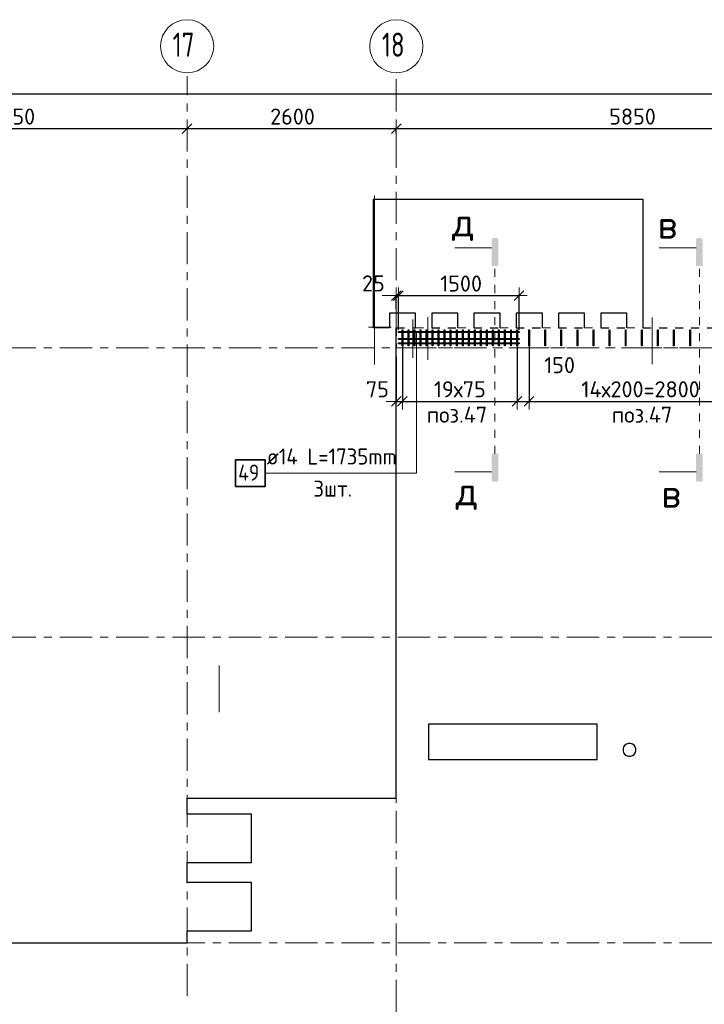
# Model space of a CAD drawing. Header units: metres. Extents: x -38 to 97, y -15 to 21.
# Tile 12 of 205: x 40.97 to 49.48, y 8.23 to 20.48. Entities that reach past the tile are written whole.
import ezdxf

# ---------------------------------------------------------------- set-up
doc = ezdxf.new("R2010")
doc.units = ezdxf.units.M
doc.header["$PDMODE"] = 65
for name, pattern in [('______11', [0.5, 0.4, -0.05, 0, -0.05]), ('______2', [0.0405, 0.03, -0.0105]), ('______3', [0.075, 0.06, -0.015]), ('______5', [1.1, 0.8, -0.1, 0.1, -0.1]), ('______9', [0.015, 0, -0.015])]:
    doc.linetypes.add(name, pattern=pattern)
for name, color, linetype, lineweight in [('XR$1$Осевая линия (1)', 7, '______5', 13), ('XR$1$Размерная линия (1)', 7, 'Continuous', 13), ('XR$5$Арм.стержн. Доп. арматура', 180, 'Continuous', 35), ('XR$5$Арм.стержн. Хомут', 240, 'Continuous', 35), ('XR$5$Балка (1)', 7, '______3', 13), ('XR$5$Перекрытие (1)', 7, 'Continuous', 35), ('XR$5$Размерная линия (1)', 7, 'Continuous', 13), ('XR$5$Текст_ общее_1', 7, 'Continuous', 13)]:
    doc.layers.add(name, color=color, linetype=linetype, lineweight=lineweight)
doc.styles.add('ISOCPEUR', font='txt')
doc.dimstyles.new('DIMSTYLE_3', dxfattribs={"dimtxt": 0.2, "dimasz": 0.2, "dimexe": 0, "dimexo": 0, "dimgap": 0.1, "dimtad": 2, "dimdec": 0, "dimlfac": 1000, "dimrnd": 5, "dimzin": 12, "dimdsep": 46, "dimtxsty": 'ISOCPEUR', "dimblk1": 'ALL_ML_STRICH', "dimblk2": 'ALL_ML_STRICH', "dimsah": 1, "dimcen": 0, "dimclrd": 7, "dimclre": 256, "dimclrt": 7, "dimadec": 0, "dimazin": 0, "dimtfac": 1, "dimtdec": 0, "dimtix": 1, "dimtmove": 2, "dimatfit": 3, "dimfxl": 0, "dimtzin": 0, "dimlwd": 0, "dimlwe": -3, "dimarcsym": 0})
doc.dimstyles.new('DIMSTYLE_36', dxfattribs={"dimtxt": 0.2, "dimasz": 0.2, "dimexe": 0, "dimexo": 0, "dimgap": 0.1, "dimtad": 2, "dimdec": 0, "dimlfac": 1000, "dimrnd": 5, "dimzin": 12, "dimdsep": 46, "dimtxsty": 'ISOCPEUR', "dimblk1": 'ALL_ML_STRICH', "dimblk2": 'ALL_ML_STRICH', "dimsah": 1, "dimcen": 0, "dimclrd": 7, "dimclre": 256, "dimclrt": 7, "dimadec": 0, "dimazin": 0, "dimtfac": 1, "dimtdec": 0, "dimtix": 1, "dimtmove": 2, "dimatfit": 3, "dimfxl": 0, "dimtvp": 1.2, "dimtzin": 0, "dimlwd": 0, "dimlwe": -3, "dimarcsym": 0})

# ---------------------------------------------------------------- blocks, each defined once
blk = doc.blocks.new('ALL_ML_STRICH')
at = {"color": 0, "linetype": 'ByBlock', "lineweight": -2}
for p, q in [((-1, 0), (0.5, 0)), ((-0.3, -0.3), (0.3, 0.3)), ((0, -0.5), (0, 0.5))]:
    blk.add_line(p, q, dxfattribs=at)
blk = doc.blocks.new('*D10')
at = {"layer": 'DEFPOINTS', "color": 7, "linetype": 'Continuous', "lineweight": 13, "transparency": 33554687}
for p in [(0.5, 19.557), (0.5, 19.377), (61.6, 17.12)]:
    blk.add_point(p, dxfattribs=at)
at = {"layer": 'XR$1$Размерная линия (1)', "color": 9, "linetype": 'Continuous', "lineweight": -2, "true_color": 0xc7c7c7, "transparency": 33554687}
for p, q in [((0.5, 19.357), (0.5, 19.557)), ((61.6, 17.14), (61.6, 19.557))]:
    blk.add_line(p, q, dxfattribs=at)
at = {"layer": 'XR$1$Размерная линия (1)', "color": 7, "linetype": 'Continuous', "lineweight": -2, "transparency": 33554687}
blk.add_line((0.5, 19.557), (61.6, 19.557), dxfattribs=at)
at = {"layer": 'XR$1$Размерная линия (1)', "color": 7, "linetype": 'Continuous', "lineweight": 13, "transparency": 33554687, "xscale": 0.2, "yscale": 0.2, "zscale": 0.2, "rotation": 180}
blk.add_blockref('ALL_ML_STRICH', (0.5, 19.557), dxfattribs=at)
at = {"layer": 'XR$1$Размерная линия (1)', "color": 7, "linetype": 'Continuous', "lineweight": 13, "transparency": 33554687, "xscale": 0.2, "yscale": 0.2, "zscale": 0.2}
blk.add_blockref('ALL_ML_STRICH', (61.6, 19.557), dxfattribs=at)
at = {"layer": 'XR$1$Размерная линия (1)', "color": 7, "linetype": 'Continuous', "lineweight": 13, "transparency": 33554687, "insert": (31.1, 19.707), "char_height": 0.2, "width": 1, "attachment_point": 5, "style": 'ISOCPEUR'}
blk.add_mtext('\\A1;{61100}', dxfattribs=at)
blk = doc.blocks.new('*D34')
at = {"layer": 'DEFPOINTS', "color": 7, "linetype": 'Continuous', "lineweight": 13, "transparency": 33554687}
for p in [(38.7, 19.186), (38.7, 19.126), (43.05, 19.104)]:
    blk.add_point(p, dxfattribs=at)
at = {"layer": 'XR$1$Размерная линия (1)', "color": 9, "linetype": 'Continuous', "lineweight": -2, "true_color": 0xc7c7c7, "transparency": 33554687}
for p, q in [((38.7, 19.166), (38.7, 19.126)), ((43.05, 19.124), (43.05, 19.126))]:
    blk.add_line(p, q, dxfattribs=at)
at = {"layer": 'XR$1$Размерная линия (1)', "color": 7, "linetype": 'Continuous', "lineweight": -2, "transparency": 33554687}
blk.add_line((38.7, 19.126), (43.05, 19.126), dxfattribs=at)
at = {"layer": 'XR$1$Размерная линия (1)', "color": 7, "linetype": 'Continuous', "lineweight": 13, "transparency": 33554687, "xscale": 0.2, "yscale": 0.2, "zscale": 0.2, "rotation": 180}
blk.add_blockref('ALL_ML_STRICH', (38.7, 19.126), dxfattribs=at)
at = {"layer": 'XR$1$Размерная линия (1)', "color": 7, "linetype": 'Continuous', "lineweight": 13, "transparency": 33554687, "xscale": 0.2, "yscale": 0.2, "zscale": 0.2}
blk.add_blockref('ALL_ML_STRICH', (43.05, 19.126), dxfattribs=at)
at = {"layer": 'XR$1$Размерная линия (1)', "color": 7, "linetype": 'Continuous', "lineweight": 13, "transparency": 33554687, "insert": (40.875, 19.276), "char_height": 0.2, "width": 0.8, "attachment_point": 5, "style": 'ISOCPEUR'}
blk.add_mtext('\\A1;{4350}', dxfattribs=at)
blk = doc.blocks.new('*D35')
at = {"layer": 'DEFPOINTS', "color": 7, "linetype": 'Continuous', "lineweight": 13, "transparency": 33554687}
for p in [(43.05, 19.126), (43.05, 19.104), (45.65, 19.05)]:
    blk.add_point(p, dxfattribs=at)
at = {"layer": 'XR$1$Размерная линия (1)', "color": 9, "linetype": 'Continuous', "lineweight": -2, "true_color": 0xc7c7c7, "transparency": 33554687}
for p, q in [((43.05, 19.124), (43.05, 19.126)), ((45.65, 19.07), (45.65, 19.126))]:
    blk.add_line(p, q, dxfattribs=at)
at = {"layer": 'XR$1$Размерная линия (1)', "color": 7, "linetype": 'Continuous', "lineweight": -2, "transparency": 33554687}
blk.add_line((43.05, 19.126), (45.65, 19.126), dxfattribs=at)
at = {"layer": 'XR$1$Размерная линия (1)', "color": 7, "linetype": 'Continuous', "lineweight": 13, "transparency": 33554687, "xscale": 0.2, "yscale": 0.2, "zscale": 0.2, "rotation": 180}
blk.add_blockref('ALL_ML_STRICH', (43.05, 19.126), dxfattribs=at)
at = {"layer": 'XR$1$Размерная линия (1)', "color": 7, "linetype": 'Continuous', "lineweight": 13, "transparency": 33554687, "xscale": 0.2, "yscale": 0.2, "zscale": 0.2}
blk.add_blockref('ALL_ML_STRICH', (45.65, 19.126), dxfattribs=at)
at = {"layer": 'XR$1$Размерная линия (1)', "color": 7, "linetype": 'Continuous', "lineweight": 13, "transparency": 33554687, "insert": (44.36, 19.276), "char_height": 0.2, "width": 0.8, "attachment_point": 5, "style": 'ISOCPEUR'}
blk.add_mtext('\\A1;{2600}', dxfattribs=at)
blk = doc.blocks.new('*D36')
at = {"layer": 'DEFPOINTS', "color": 7, "linetype": 'Continuous', "lineweight": 13, "transparency": 33554687}
for p in [(45.65, 19.126), (45.65, 19.05), (51.5, 17.39)]:
    blk.add_point(p, dxfattribs=at)
at = {"layer": 'XR$1$Размерная линия (1)', "color": 9, "linetype": 'Continuous', "lineweight": -2, "true_color": 0xc7c7c7, "transparency": 33554687}
for p, q in [((45.65, 19.07), (45.65, 19.126)), ((51.5, 17.41), (51.5, 19.126))]:
    blk.add_line(p, q, dxfattribs=at)
at = {"layer": 'XR$1$Размерная линия (1)', "color": 7, "linetype": 'Continuous', "lineweight": -2, "transparency": 33554687}
blk.add_line((45.65, 19.126), (51.5, 19.126), dxfattribs=at)
at = {"layer": 'XR$1$Размерная линия (1)', "color": 7, "linetype": 'Continuous', "lineweight": 13, "transparency": 33554687, "xscale": 0.2, "yscale": 0.2, "zscale": 0.2, "rotation": 180}
blk.add_blockref('ALL_ML_STRICH', (45.65, 19.126), dxfattribs=at)
at = {"layer": 'XR$1$Размерная линия (1)', "color": 7, "linetype": 'Continuous', "lineweight": 13, "transparency": 33554687, "xscale": 0.2, "yscale": 0.2, "zscale": 0.2}
blk.add_blockref('ALL_ML_STRICH', (51.5, 19.126), dxfattribs=at)
at = {"layer": 'XR$1$Размерная линия (1)', "color": 7, "linetype": 'Continuous', "lineweight": 13, "transparency": 33554687, "insert": (48.585, 19.276), "char_height": 0.2, "width": 0.8, "attachment_point": 5, "style": 'ISOCPEUR'}
blk.add_mtext('\\A1;{5850}', dxfattribs=at)
blk = doc.blocks.new('*D615')
at = {"layer": 'DEFPOINTS', "color": 7, "linetype": 'Continuous', "lineweight": 13, "transparency": 33554687}
for p in [(45.65, 17.049), (45.65, 16.861), (45.675, 16.602)]:
    blk.add_point(p, dxfattribs=at)
at = {"layer": 'XR$5$Размерная линия (1)', "color": 9, "linetype": 'Continuous', "lineweight": -2, "true_color": 0xc7c7c7, "transparency": 33554687}
for p, q in [((45.65, 16.881), (45.65, 17.049)), ((45.675, 16.622), (45.675, 17.049))]:
    blk.add_line(p, q, dxfattribs=at)
at = {"layer": 'XR$5$Размерная линия (1)', "color": 7, "linetype": 'Continuous', "lineweight": -2, "transparency": 33554687}
blk.add_line((45.65, 17.049), (45.675, 17.049), dxfattribs=at)
at = {"layer": 'XR$5$Размерная линия (1)', "color": 7, "linetype": 'Continuous', "lineweight": 13, "transparency": 33554687, "xscale": 0.2, "yscale": 0.2, "zscale": 0.2}
blk.add_blockref('ALL_ML_STRICH', (45.675, 17.049), dxfattribs=at)
at = {"layer": 'XR$5$Размерная линия (1)', "color": 7, "linetype": 'Continuous', "lineweight": 13, "transparency": 33554687, "xscale": 0.2, "yscale": 0.2, "zscale": 0.2, "rotation": 180}
blk.add_blockref('ALL_ML_STRICH', (45.65, 17.049), dxfattribs=at)
at = {"layer": 'XR$5$Размерная линия (1)', "color": 7, "linetype": 'Continuous', "lineweight": 13, "transparency": 33554687, "insert": (45.365, 17.201), "char_height": 0.2, "width": 0.4, "attachment_point": 5, "style": 'ISOCPEUR'}
blk.add_mtext('\\A1;{25}', dxfattribs=at)
blk = doc.blocks.new('*D616')
at = {"layer": 'DEFPOINTS', "color": 7, "linetype": 'Continuous', "lineweight": 13, "transparency": 33554687}
for p in [(45.675, 17.049), (45.675, 16.602), (47.175, 16.602)]:
    blk.add_point(p, dxfattribs=at)
at = {"layer": 'XR$5$Размерная линия (1)', "color": 9, "linetype": 'Continuous', "lineweight": -2, "true_color": 0xc7c7c7, "transparency": 33554687}
for p, q in [((45.675, 16.622), (45.675, 17.049)), ((47.175, 16.622), (47.175, 17.049))]:
    blk.add_line(p, q, dxfattribs=at)
at = {"layer": 'XR$5$Размерная линия (1)', "color": 7, "linetype": 'Continuous', "lineweight": -2, "transparency": 33554687}
blk.add_line((45.675, 17.049), (47.175, 17.049), dxfattribs=at)
at = {"layer": 'XR$5$Размерная линия (1)', "color": 7, "linetype": 'Continuous', "lineweight": 13, "transparency": 33554687, "xscale": 0.2, "yscale": 0.2, "zscale": 0.2, "rotation": 180}
blk.add_blockref('ALL_ML_STRICH', (45.675, 17.049), dxfattribs=at)
at = {"layer": 'XR$5$Размерная линия (1)', "color": 7, "linetype": 'Continuous', "lineweight": 13, "transparency": 33554687, "xscale": 0.2, "yscale": 0.2, "zscale": 0.2}
blk.add_blockref('ALL_ML_STRICH', (47.175, 17.049), dxfattribs=at)
at = {"layer": 'XR$5$Размерная линия (1)', "color": 7, "linetype": 'Continuous', "lineweight": 13, "transparency": 33554687, "insert": (46.455, 17.199), "char_height": 0.2, "width": 0.8, "attachment_point": 5, "style": 'ISOCPEUR'}
blk.add_mtext('\\A1;{1500}', dxfattribs=at)
blk = doc.blocks.new('*D627')
at = {"layer": 'DEFPOINTS', "color": 7, "linetype": 'Continuous', "lineweight": 13, "transparency": 33554687}
for p in [(45.725, 16.478), (45.65, 16.311), (45.65, 15.734)]:
    blk.add_point(p, dxfattribs=at)
at = {"layer": 'XR$5$Размерная линия (1)', "color": 9, "linetype": 'Continuous', "lineweight": -2, "true_color": 0xc7c7c7, "transparency": 33554687}
for p, q in [((45.725, 16.458), (45.725, 15.734)), ((45.65, 16.291), (45.65, 15.734))]:
    blk.add_line(p, q, dxfattribs=at)
at = {"layer": 'XR$5$Размерная линия (1)', "color": 7, "linetype": 'Continuous', "lineweight": -2, "transparency": 33554687}
blk.add_line((45.65, 15.734), (45.725, 15.734), dxfattribs=at)
at = {"layer": 'XR$5$Размерная линия (1)', "color": 7, "linetype": 'Continuous', "lineweight": 13, "transparency": 33554687, "xscale": 0.2, "yscale": 0.2, "zscale": 0.2}
blk.add_blockref('ALL_ML_STRICH', (45.725, 15.734), dxfattribs=at)
at = {"layer": 'XR$5$Размерная линия (1)', "color": 7, "linetype": 'Continuous', "lineweight": 13, "transparency": 33554687, "xscale": 0.2, "yscale": 0.2, "zscale": 0.2, "rotation": 180}
blk.add_blockref('ALL_ML_STRICH', (45.65, 15.734), dxfattribs=at)
at = {"layer": 'XR$5$Размерная линия (1)', "color": 7, "linetype": 'Continuous', "lineweight": 13, "transparency": 33554687, "insert": (45.415, 15.884), "char_height": 0.2, "width": 0.4, "attachment_point": 5, "style": 'ISOCPEUR'}
blk.add_mtext('\\A1;{75}', dxfattribs=at)
blk = doc.blocks.new('*D628')
at = {"layer": 'DEFPOINTS', "color": 7, "linetype": 'Continuous', "lineweight": 13, "transparency": 33554687}
for p in [(45.725, 16.478), (47.15, 16.497), (45.725, 15.734)]:
    blk.add_point(p, dxfattribs=at)
at = {"layer": 'XR$5$Размерная линия (1)', "color": 9, "linetype": 'Continuous', "lineweight": -2, "true_color": 0xc7c7c7, "transparency": 33554687}
for p, q in [((45.725, 16.458), (45.725, 15.734)), ((47.15, 16.477), (47.15, 15.734))]:
    blk.add_line(p, q, dxfattribs=at)
at = {"layer": 'XR$5$Размерная линия (1)', "color": 7, "linetype": 'Continuous', "lineweight": -2, "transparency": 33554687}
blk.add_line((45.725, 15.734), (47.15, 15.734), dxfattribs=at)
at = {"layer": 'XR$5$Размерная линия (1)', "color": 7, "linetype": 'Continuous', "lineweight": 13, "transparency": 33554687, "xscale": 0.2, "yscale": 0.2, "zscale": 0.2, "rotation": 180}
blk.add_blockref('ALL_ML_STRICH', (45.725, 15.734), dxfattribs=at)
at = {"layer": 'XR$5$Размерная линия (1)', "color": 7, "linetype": 'Continuous', "lineweight": 13, "transparency": 33554687, "xscale": 0.2, "yscale": 0.2, "zscale": 0.2}
blk.add_blockref('ALL_ML_STRICH', (47.15, 15.734), dxfattribs=at)
at = {"layer": 'XR$5$Размерная линия (1)', "color": 7, "linetype": 'Continuous', "lineweight": 13, "transparency": 33554687, "insert": (46.117, 15.984), "char_height": 0.2, "width": 0.01, "attachment_point": 1, "line_spacing_factor": 0.60241, "style": 'ISOCPEUR'}
blk.add_mtext('19х75', dxfattribs=at)
blk = doc.blocks.new('*D629')
at = {"layer": 'DEFPOINTS', "color": 7, "linetype": 'Continuous', "lineweight": 13, "transparency": 33554687}
for p in [(47.15, 16.497), (47.3, 16.464), (47.15, 15.734)]:
    blk.add_point(p, dxfattribs=at)
at = {"layer": 'XR$5$Размерная линия (1)', "color": 9, "linetype": 'Continuous', "lineweight": -2, "true_color": 0xc7c7c7, "transparency": 33554687}
for p, q in [((47.15, 16.477), (47.15, 15.734)), ((47.3, 16.444), (47.3, 15.734))]:
    blk.add_line(p, q, dxfattribs=at)
at = {"layer": 'XR$5$Размерная линия (1)', "color": 7, "linetype": 'Continuous', "lineweight": -2, "transparency": 33554687}
blk.add_line((47.15, 15.734), (47.3, 15.734), dxfattribs=at)
at = {"layer": 'XR$5$Размерная линия (1)', "color": 7, "linetype": 'Continuous', "lineweight": 13, "transparency": 33554687, "xscale": 0.2, "yscale": 0.2, "zscale": 0.2, "rotation": 180}
blk.add_blockref('ALL_ML_STRICH', (47.15, 15.734), dxfattribs=at)
at = {"layer": 'XR$5$Размерная линия (1)', "color": 7, "linetype": 'Continuous', "lineweight": 13, "transparency": 33554687, "xscale": 0.2, "yscale": 0.2, "zscale": 0.2}
blk.add_blockref('ALL_ML_STRICH', (47.3, 15.734), dxfattribs=at)
at = {"layer": 'XR$5$Размерная линия (1)', "color": 7, "linetype": 'Continuous', "lineweight": 13, "transparency": 33554687, "insert": (47.679, 16.184), "char_height": 0.2, "width": 0.6, "attachment_point": 5, "style": 'ISOCPEUR'}
blk.add_mtext('\\A1;{150}', dxfattribs=at)
blk = doc.blocks.new('*D630')
at = {"layer": 'DEFPOINTS', "color": 7, "linetype": 'Continuous', "lineweight": 13, "transparency": 33554687}
for p in [(47.3, 16.464), (50.1, 16.464), (47.3, 15.734)]:
    blk.add_point(p, dxfattribs=at)
at = {"layer": 'XR$5$Размерная линия (1)', "color": 9, "linetype": 'Continuous', "lineweight": -2, "true_color": 0xc7c7c7, "transparency": 33554687}
for p, q in [((47.3, 16.444), (47.3, 15.734)), ((50.1, 16.444), (50.1, 15.734))]:
    blk.add_line(p, q, dxfattribs=at)
at = {"layer": 'XR$5$Размерная линия (1)', "color": 7, "linetype": 'Continuous', "lineweight": -2, "transparency": 33554687}
blk.add_line((47.3, 15.734), (50.1, 15.734), dxfattribs=at)
at = {"layer": 'XR$5$Размерная линия (1)', "color": 7, "linetype": 'Continuous', "lineweight": 13, "transparency": 33554687, "xscale": 0.2, "yscale": 0.2, "zscale": 0.2, "rotation": 180}
blk.add_blockref('ALL_ML_STRICH', (47.3, 15.734), dxfattribs=at)
at = {"layer": 'XR$5$Размерная линия (1)', "color": 7, "linetype": 'Continuous', "lineweight": 13, "transparency": 33554687, "xscale": 0.2, "yscale": 0.2, "zscale": 0.2}
blk.add_blockref('ALL_ML_STRICH', (50.1, 15.734), dxfattribs=at)
at = {"layer": 'XR$5$Размерная линия (1)', "color": 7, "linetype": 'Continuous', "lineweight": 13, "transparency": 33554687, "insert": (47.95, 15.984), "char_height": 0.2, "width": 0.01, "attachment_point": 1, "line_spacing_factor": 0.60241, "style": 'ISOCPEUR'}
blk.add_mtext('14х200=2800', dxfattribs=at)

msp = doc.modelspace()

# ---------------------------------------------------------------- hatches: boundary and pattern name
at = {"linetype": 'Continuous', "lineweight": 25, "true_color": 0x000000, "transparency": 33554687}
for points in [[(46.8344, 17.7468), (46.8349, 17.7493), (46.8357, 17.7517), (46.8368, 17.754), (46.8382, 17.7561), (46.8399, 17.758), (46.8418, 17.7597), (46.844, 17.7611), (46.8463, 17.7623), (46.8487, 17.7631), (46.8512, 17.7636), (46.8537, 17.7638), (46.8983, 17.7638), (46.9008, 17.7636), (46.9033, 17.7631), (46.9057, 17.7623), (46.908, 17.7611), (46.9102, 17.7597), (46.9121, 17.758), (46.9138, 17.7561), (46.9152, 17.754), (46.9163, 17.7517), (46.9171, 17.7493), (46.9176, 17.7468), (46.9178, 17.7442), (46.9178, 17.4192), (46.8342, 17.4192), (46.8342, 17.7442)], [(49.3744, 17.7468), (49.3749, 17.7493), (49.3757, 17.7517), (49.3768, 17.754), (49.3782, 17.7561), (49.3799, 17.758), (49.3818, 17.7597), (49.384, 17.7611), (49.3863, 17.7623), (49.3887, 17.7631), (49.3912, 17.7636), (49.3937, 17.7638), (49.4383, 17.7638), (49.4408, 17.7636), (49.4433, 17.7631), (49.4457, 17.7623), (49.448, 17.7611), (49.4502, 17.7597), (49.4521, 17.758), (49.4538, 17.7561), (49.4552, 17.754), (49.4563, 17.7517), (49.4571, 17.7493), (49.4576, 17.7468), (49.4578, 17.7442), (49.4578, 17.4192), (49.3742, 17.4192), (49.3742, 17.7442)], [(46.8344, 14.7538), (46.8342, 14.7563), (46.8342, 15.0813), (46.9178, 15.0813), (46.9178, 14.7563), (46.9176, 14.7538), (46.9171, 14.7513), (46.9163, 14.7489), (46.9152, 14.7466), (46.9138, 14.7444), (46.9121, 14.7425), (46.9102, 14.7408), (46.908, 14.7394), (46.9057, 14.7383), (46.9033, 14.7375), (46.9008, 14.737), (46.8983, 14.7368), (46.8537, 14.7368), (46.8512, 14.737), (46.8487, 14.7375), (46.8463, 14.7383), (46.844, 14.7394), (46.8418, 14.7408), (46.8399, 14.7425), (46.8382, 14.7444), (46.8368, 14.7466), (46.8357, 14.7489), (46.8349, 14.7513)], [(49.3744, 14.7538), (49.3742, 14.7563), (49.3742, 15.0813), (49.4578, 15.0813), (49.4578, 14.7563), (49.4576, 14.7538), (49.4571, 14.7513), (49.4563, 14.7489), (49.4552, 14.7466), (49.4538, 14.7444), (49.4521, 14.7425), (49.4502, 14.7408), (49.448, 14.7394), (49.4457, 14.7383), (49.4433, 14.7375), (49.4408, 14.737), (49.4383, 14.7368), (49.3937, 14.7368), (49.3912, 14.737), (49.3887, 14.7375), (49.3863, 14.7383), (49.384, 14.7394), (49.3818, 14.7408), (49.3799, 14.7425), (49.3782, 14.7444), (49.3768, 14.7466), (49.3757, 14.7489), (49.3749, 14.7513)]]:
    msp.add_hatch(color=18, dxfattribs=at).paths.add_polyline_path(points, flags=16)

# ---------------------------------------------------------------- linework, layer by layer
at = {"color": 52, "linetype": 'Continuous', "lineweight": 13, "transparency": 33554687}
for p, q in [((45.3782, 18.2934), (45.3782, 16.1934)), ((45.3782, 18.2934), (45.3782, 16.1934)), ((46.043, 16.7808), (46.043, 16.2508)), ((48.8293, 16.778), (48.8293, 16.1972)), ((48.8293, 16.778), (48.8293, 16.1972)), ((45.304, 16.656), (45.584, 16.656)), ((45.304, 16.656), (45.584, 16.656)), ((45.8549, 16.7533), (45.8549, 16.2733)), ((45.8549, 16.7533), (45.8549, 16.2733)), ((48.8293, 16.6709), (48.8293, 16.268)), ((43.4499, 12.4494), (43.4499, 11.8694)), ((43.4499, 12.4494), (43.4499, 11.8694))]:
    msp.add_line(p, q, dxfattribs=at)
at = {"color": 7, "linetype": 'Continuous', "lineweight": 13, "transparency": 33554687}
for p, q in [((46.8342, 17.6422), (46.3775, 17.6422)), ((49.3742, 17.6422), (48.9175, 17.6422)), ((46.8342, 14.8583), (46.3775, 14.8583)), ((49.3742, 14.8583), (48.9175, 14.8583))]:
    msp.add_line(p, q, dxfattribs=at)
at = {"color": 7, "linetype": '______9', "lineweight": 13, "transparency": 33554687}
for p, q in [((46.876, 15.0813), (46.876, 17.4192)), ((49.416, 15.0813), (49.416, 17.4192))]:
    msp.add_line(p, q, dxfattribs=at)
at = {"layer": 'XR$1$Осевая линия (1)', "color": 253, "linetype": '______11', "lineweight": 13, "true_color": 0xa0a0a0, "transparency": 33554687}
for p, q in [((43.05, 8.34), (43.05, 19.78)), ((45.65, 6.74), (45.65, 19.78)), ((-2.63, 16.4), (62.6, 16.4)), ((-2.63, 12.8), (62.6, 12.8)), ((-2.63, 9), (62.6, 9))]:
    msp.add_line(p, q, dxfattribs=at)
at = {"layer": 'XR$1$Осевая линия (1)', "color": 7, "linetype": 'Continuous', "lineweight": 13, "transparency": 33554687}
for centre in [(43.0504, 20.1501), (45.6504, 20.1501)]:
    msp.add_circle(centre, 0.3304, dxfattribs=at)
at = {"layer": 'XR$5$Арм.стержн. Доп. арматура', "color": 7, "linetype": 'Continuous', "lineweight": 13, "transparency": 33554687}
for p, q in [((45.8989, 14.8414), (45.8989, 16.5952)), ((45.8989, 14.8414), (45.8989, 16.5103)), ((45.8989, 14.8414), (45.8989, 16.4552)), ((44.0189, 14.8414), (45.8989, 14.8414))]:
    msp.add_line(p, q, dxfattribs=at)
at = {"layer": 'XR$5$Арм.стержн. Доп. арматура', "color": 7, "linetype": 'Continuous', "lineweight": 25, "transparency": 33554687}
for points in [[(45.675, 16.6022), (47.175, 16.6022), (47.175, 16.5882), (45.675, 16.5882), (45.675, 16.6022)], [(45.675, 16.5173), (47.175, 16.5173), (47.175, 16.5033), (45.675, 16.5033), (45.675, 16.5173)], [(45.675, 16.4622), (47.175, 16.4622), (47.175, 16.4482), (45.675, 16.4482), (45.675, 16.4622)]]:
    msp.add_lwpolyline(points, dxfattribs=at)
at = {"layer": 'XR$5$Арм.стержн. Доп. арматура', "color": 7, "linetype": 'Continuous', "lineweight": 35, "transparency": 33554687}
msp.add_lwpolyline([(43.6523, 14.6748), (44.0189, 14.6748), (44.0189, 15.0081), (43.6523, 15.0081), (43.6523, 14.6748)], dxfattribs=at)
at = {"layer": 'XR$5$Арм.стержн. Хомут', "color": 40, "linetype": 'Continuous', "lineweight": 25, "transparency": 33554687}
for points in [[(45.721, 16.4252), (45.721, 16.6253), (45.729, 16.6253), (45.729, 16.4252), (45.721, 16.4252)], [(45.796, 16.4252), (45.796, 16.6253), (45.804, 16.6253), (45.804, 16.4252), (45.796, 16.4252)], [(45.871, 16.4252), (45.871, 16.6253), (45.879, 16.6253), (45.879, 16.4252), (45.871, 16.4252)], [(45.946, 16.4252), (45.946, 16.6253), (45.954, 16.6253), (45.954, 16.4252), (45.946, 16.4252)], [(46.021, 16.4252), (46.021, 16.6253), (46.029, 16.6253), (46.029, 16.4252), (46.021, 16.4252)], [(46.096, 16.4252), (46.096, 16.6253), (46.104, 16.6253), (46.104, 16.4252), (46.096, 16.4252)], [(46.171, 16.4252), (46.171, 16.6253), (46.179, 16.6253), (46.179, 16.4252), (46.171, 16.4252)], [(46.246, 16.4252), (46.246, 16.6253), (46.254, 16.6253), (46.254, 16.4252), (46.246, 16.4252)], [(46.321, 16.4252), (46.321, 16.6253), (46.329, 16.6253), (46.329, 16.4252), (46.321, 16.4252)], [(46.396, 16.4252), (46.396, 16.6253), (46.404, 16.6253), (46.404, 16.4252), (46.396, 16.4252)], [(46.471, 16.4252), (46.471, 16.6253), (46.479, 16.6253), (46.479, 16.4252), (46.471, 16.4252)], [(46.546, 16.4252), (46.546, 16.6253), (46.554, 16.6253), (46.554, 16.4252), (46.546, 16.4252)], [(46.621, 16.4252), (46.621, 16.6253), (46.629, 16.6253), (46.629, 16.4252), (46.621, 16.4252)], [(46.696, 16.4252), (46.696, 16.6253), (46.704, 16.6253), (46.704, 16.4252), (46.696, 16.4252)], [(46.771, 16.4252), (46.771, 16.6253), (46.779, 16.6253), (46.779, 16.4252), (46.771, 16.4252)], [(46.846, 16.4252), (46.846, 16.6253), (46.854, 16.6253), (46.854, 16.4252), (46.846, 16.4252)], [(46.921, 16.4252), (46.921, 16.6253), (46.929, 16.6253), (46.929, 16.4252), (46.921, 16.4252)], [(46.996, 16.4252), (46.996, 16.6253), (47.004, 16.6253), (47.004, 16.4252), (46.996, 16.4252)], [(47.071, 16.4252), (47.071, 16.6253), (47.079, 16.6253), (47.079, 16.4252), (47.071, 16.4252)], [(47.146, 16.4252), (47.146, 16.6253), (47.154, 16.6253), (47.154, 16.4252), (47.146, 16.4252)], [(47.296, 16.4252), (47.296, 16.6253), (47.304, 16.6253), (47.304, 16.4252), (47.296, 16.4252)], [(47.496, 16.4252), (47.496, 16.6253), (47.504, 16.6253), (47.504, 16.4252), (47.496, 16.4252)], [(47.696, 16.4252), (47.696, 16.6253), (47.704, 16.6253), (47.704, 16.4252), (47.696, 16.4252)], [(47.896, 16.4252), (47.896, 16.6253), (47.904, 16.6253), (47.904, 16.4252), (47.896, 16.4252)], [(48.096, 16.4252), (48.096, 16.6253), (48.104, 16.6253), (48.104, 16.4252), (48.096, 16.4252)], [(48.296, 16.4252), (48.296, 16.6253), (48.304, 16.6253), (48.304, 16.4252), (48.296, 16.4252)], [(48.496, 16.4252), (48.496, 16.6253), (48.504, 16.6253), (48.504, 16.4252), (48.496, 16.4252)], [(48.696, 16.4252), (48.696, 16.6253), (48.704, 16.6253), (48.704, 16.4252), (48.696, 16.4252)], [(48.896, 16.4252), (48.896, 16.6253), (48.904, 16.6253), (48.904, 16.4252), (48.896, 16.4252)], [(49.096, 16.4252), (49.096, 16.6253), (49.104, 16.6253), (49.104, 16.4252), (49.096, 16.4252)], [(49.296, 16.4252), (49.296, 16.6253), (49.304, 16.6253), (49.304, 16.4252), (49.296, 16.4252)]]:
    msp.add_lwpolyline(points, dxfattribs=at)
at = {"layer": 'XR$5$Балка (1)', "color": 7, "linetype": '______2', "lineweight": 25, "transparency": 33554687}
for p, q in [((45.65, 16.6502), (45.65, 16.6502)), ((45.65, 16.6502), (45.65, 16.4002)), ((45.65, 16.6502), (45.8896, 16.6502)), ((46.0896, 16.6502), (46.4146, 16.6502)), ((46.6146, 16.6502), (46.9396, 16.6502)), ((47.1396, 16.6502), (47.4646, 16.6502)), ((47.6646, 16.6502), (47.9896, 16.6502)), ((48.1896, 16.6502), (48.5146, 16.6502)), ((48.7146, 16.6502), (51.6, 16.6502))]:
    msp.add_line(p, q, dxfattribs=at)
at = {"layer": 'XR$5$Балка (1)', "color": 7, "linetype": '______2', "lineweight": 18, "transparency": 33554687}
msp.add_line((45.65, 16.4002), (51.6, 16.4002), dxfattribs=at)
at = {"layer": 'XR$5$Перекрытие (1)', "color": 7, "linetype": 'Continuous', "lineweight": 25, "transparency": 33554687}
for p, q in [((45.3646, 16.8302), (45.3646, 18.2502)), ((45.3646, 18.2502), (48.7146, 18.2502)), ((48.7146, 18.2502), (48.7146, 16.8302)), ((45.3646, 16.6502), (45.3646, 16.8302)), ((45.8896, 16.8302), (45.5646, 16.8302)), ((45.5646, 16.8302), (45.5646, 16.6502)), ((45.8896, 16.6502), (45.8896, 16.8302)), ((46.4146, 16.8302), (46.0896, 16.8302)), ((46.0896, 16.8302), (46.0896, 16.6502)), ((46.4146, 16.6502), (46.4146, 16.8302)), ((46.9396, 16.8302), (46.6146, 16.8302)), ((46.6146, 16.8302), (46.6146, 16.6502)), ((46.9396, 16.6502), (46.9396, 16.8302)), ((47.4646, 16.8302), (47.1396, 16.8302)), ((47.1396, 16.8302), (47.1396, 16.6502)), ((47.4646, 16.6502), (47.4646, 16.8302)), ((47.6646, 16.8302), (47.6646, 16.6502)), ((47.9896, 16.8302), (47.6646, 16.8302)), ((47.9896, 16.6502), (47.9896, 16.8302)), ((48.5146, 16.8302), (48.1896, 16.8302)), ((48.1896, 16.8302), (48.1896, 16.6502)), ((48.5146, 16.6502), (48.5146, 16.8302)), ((48.7146, 16.8302), (48.7146, 16.6502)), ((45.5646, 16.6502), (45.3646, 16.6502)), ((45.65, 10.8006), (45.65, 16.6502)), ((46.0498, 11.7202), (46.0499, 11.2802)), ((48.147, 11.7202), (46.0498, 11.7202)), ((48.147, 11.2802), (48.147, 11.7202)), ((48.475, 11.4369), (48.4672, 11.4129)), ((48.4672, 11.4129), (48.4672, 11.3876)), ((48.4898, 11.4573), (48.475, 11.4369)), ((48.5102, 11.4721), (48.4898, 11.4573)), ((48.5342, 11.4799), (48.5102, 11.4721)), ((48.5595, 11.4799), (48.5342, 11.4799)), ((48.5835, 11.4721), (48.5595, 11.4799)), ((48.6039, 11.4573), (48.5835, 11.4721)), ((48.6187, 11.4369), (48.6039, 11.4573)), ((48.6265, 11.4129), (48.6187, 11.4369)), ((48.6265, 11.3876), (48.6265, 11.4129)), ((46.0499, 11.2802), (48.147, 11.2802)), ((48.4672, 11.3876), (48.475, 11.3636)), ((48.475, 11.3636), (48.4898, 11.3432)), ((48.4898, 11.3432), (48.5102, 11.3284)), ((48.5102, 11.3284), (48.5342, 11.3206)), ((48.5342, 11.3206), (48.5595, 11.3206)), ((48.5595, 11.3206), (48.5835, 11.3284)), ((48.5835, 11.3284), (48.6039, 11.3432)), ((48.6039, 11.3432), (48.6187, 11.3636)), ((48.6187, 11.3636), (48.6265, 11.3876)), ((43.05, 10.6006), (43.05, 10.8006)), ((43.05, 10.8006), (45.65, 10.8006)), ((43.85, 10.6006), (43.05, 10.6006)), ((43.85, 10.0006), (43.85, 10.6006)), ((43.05, 9.7506), (43.05, 10.0006)), ((43.05, 10.0006), (43.85, 10.0006)), ((43.85, 9.7506), (43.05, 9.7506)), ((43.85, 9.1506), (43.85, 9.7506)), ((43.05, 9.0002), (43.05, 9.1506)), ((43.05, 9.1506), (43.85, 9.1506)), ((38.7, 9.0002), (43.05, 9.0002))]:
    msp.add_line(p, q, dxfattribs=at)
at = {"layer": 'XR$5$Перекрытие (1)', "color": 7, "linetype": '______2', "lineweight": 18, "transparency": 33554687}
for p, q in [((45.8896, 16.6502), (46.0896, 16.6502)), ((46.4146, 16.6502), (46.6146, 16.6502)), ((46.9396, 16.6502), (47.1396, 16.6502)), ((47.4646, 16.6502), (47.6646, 16.6502)), ((47.9896, 16.6502), (48.1896, 16.6502)), ((48.5146, 16.6502), (48.7146, 16.6502))]:
    msp.add_line(p, q, dxfattribs=at)

# ---------------------------------------------------------------- texts
at = {"color": 7, "linetype": 'Continuous', "lineweight": 13, "transparency": 33554687, "char_height": 0.35, "width": 0.381111, "attachment_point": 5, "style": 'ISOCPEUR'}
for s, insert in [('\\A1;{\\fISOCPEUR|i0|b0;\\H0.350000;\\W1.000000;\\C7;д}\\P', (46.4801, 17.9313)), ('\\A1;{\\fISOCPEUR|i0|b0;\\H0.350000;\\W1.000000;\\C7;в}\\P', (49.0201, 17.9313)), ('\\A1;{\\fISOCPEUR|i0|b0;\\H0.350000;\\W1.000000;\\C7;д}\\P', (46.5245, 14.5861)), ('\\A1;{\\fISOCPEUR|i0|b0;\\H0.350000;\\W1.000000;\\C7;в}\\P', (49.0645, 14.5861))]:
    msp.add_mtext(s, dxfattribs=dict(at, insert=insert))
at = {"layer": 'XR$1$Осевая линия (1)', "color": 7, "linetype": 'Continuous', "lineweight": 13, "transparency": 33554687, "char_height": 0.3, "width": 0.472281, "attachment_point": 7, "style": 'ISOCPEUR'}
for s, insert in [('\\W0.75;17', (42.8704, 20.0196)), ('\\W0.75;18', (45.4704, 20.0196))]:
    msp.add_mtext(s, dxfattribs=dict(at, insert=insert))
at = {"layer": 'XR$5$Арм.стержн. Доп. арматура', "color": 7, "linetype": 'Continuous', "lineweight": 25, "transparency": 33554687, "char_height": 0.2, "attachment_point": 7, "style": 'ISOCPEUR'}
for s, insert, width in [('\\W0.94;ø14 L=1735mm ', (44.0389, 14.9481), 1.933176), ('\\W0.88;49', (43.6856, 14.7481), 0.387995), ('\\W0.94;3шт. ', (44.6189, 14.5481), 0.774191)]:
    msp.add_mtext(s, dxfattribs=dict(at, insert=insert, width=width))
at = {"layer": 'XR$5$Текст_ общее_1', "color": 7, "linetype": 'Continuous', "lineweight": 13, "transparency": 33554687, "char_height": 0.2, "width": 0.865062, "attachment_point": 5, "style": 'ISOCPEUR'}
for insert in [(46.403, 15.568), (48.703, 15.568)]:
    msp.add_mtext('\\A1;{\\fISOCPEUR|i0|b0;\\H0.200000;\\W1.000000;\\C7;поз.47}\\P', dxfattribs=dict(at, insert=insert))

# ---------------------------------------------------------------- dimensions: what is measured, and where the dimension line sits
at = {"layer": 'XR$1$Размерная линия (1)', "color": 7, "linetype": 'Continuous', "lineweight": 13, "transparency": 33554687}
for base, p1, p2, picture, middle in [((61.6, 19.5574), (0.5, 19.3568), (61.6, 17.1397), '*D10', (31.1, 19.7074)), ((43.05, 19.1261), (38.7, 19.1656), (43.05, 19.1244), '*D34', (40.875, 19.2761)), ((45.65, 19.1261), (43.05, 19.1244), (45.65, 19.0702), '*D35', (44.36, 19.2761)), ((51.5, 19.1261), (45.65, 19.0702), (51.5, 17.4096), '*D36', (48.585, 19.2761))]:
    dim = msp.add_linear_dim(base=base, p1=p1, p2=p2, dimstyle='DIMSTYLE_3', override={"dimpost": '<>', "dimclrd": 7, "dimclre": 9, "dimclrt": 7, "dimlwd": 0, "dimlwe": 65533}, dxfattribs=at)
    dim.commit()
    dim.dimension.update_dxf_attribs({"geometry": picture, "text_midpoint": middle, "dimtype": 160})
at = {"layer": 'XR$5$Размерная линия (1)', "color": 7, "linetype": 'Continuous', "lineweight": 13, "transparency": 33554687}
for base, p1, p2, dimstyle, picture, middle in [((45.675, 17.0493), (45.65, 16.8807), (45.675, 16.6222), 'DIMSTYLE_36', '*D615', (45.3646, 17.2015)), ((47.175, 17.0493), (45.675, 16.6222), (47.175, 16.6222), 'DIMSTYLE_3', '*D616', (46.455, 17.1993)), ((45.725, 15.7343), (45.65, 16.2906), (45.725, 16.4575), 'DIMSTYLE_36', '*D627', (45.415, 15.8844)), ((47.3, 15.7343), (47.15, 16.4768), (47.3, 16.4439), 'DIMSTYLE_36', '*D629', (47.6795, 16.184))]:
    dim = msp.add_linear_dim(base=base, p1=p1, p2=p2, dimstyle=dimstyle, override={"dimpost": '<>', "dimclrd": 7, "dimclre": 9, "dimclrt": 7, "dimlwd": 0, "dimlwe": 65533}, dxfattribs=at)
    dim.commit()
    dim.dimension.update_dxf_attribs({"geometry": picture, "text_midpoint": middle, "dimtype": 160})
for base, p1, p2, text, picture, middle in [((47.15, 15.7343), (45.725, 16.4575), (47.15, 16.4768), '19х75', '*D628', (46.4375, 15.8343)), ((50.1, 15.7343), (47.3, 16.4439), (50.1, 16.4439), '14х200=2800', '*D630', (48.7, 15.8343))]:
    dim = msp.add_linear_dim(base=base, p1=p1, p2=p2, text=text, dimstyle='DIMSTYLE_3', override={"dimpost": '<>', "dimclrd": 7, "dimclre": 9, "dimclrt": 7, "dimlwd": 0, "dimlwe": 65533}, dxfattribs=at)
    dim.commit()
    dim.dimension.update_dxf_attribs({"geometry": picture, "text_midpoint": middle, "dimtype": 160})

doc.saveas('drawing.dxf')
